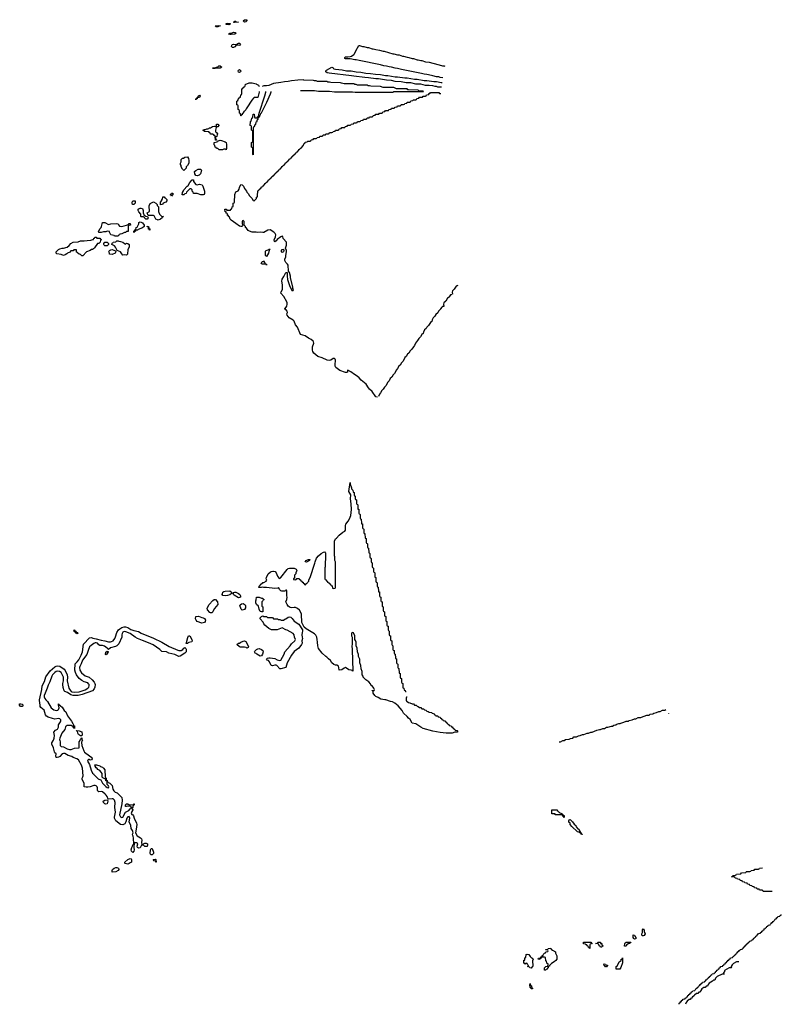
# Model space of a CAD drawing. Header units: inches. Extents: x 2397558 to 2568646, y 256209 to 449595.
# Tile 80 of 85: x 2556109 to 2568646, y 354990 to 371190. Entities that reach past the tile are written whole.
import ezdxf

# ---------------------------------------------------------------- set-up
doc = ezdxf.new("R2010")
doc.units = ezdxf.units.IN
doc.header["$MEASUREMENT"] = 0
for name, color, linetype in [('C5355', 7, 'Continuous'), ('C5356', 7, 'Continuous'), ('C5357', 7, 'Continuous'), ('C5365', 7, 'Continuous'), ('C5366', 7, 'Continuous'), ('C5367', 7, 'Continuous')]:
    doc.layers.add(name, color=color, linetype=linetype)

msp = doc.modelspace()

# ---------------------------------------------------------------- linework, layer by layer
at = {"layer": 'C5355', "color": 6}
msp.add_lwpolyline([(2556541, 360000), (2556566, 359970), (2556625, 359870), (2556670, 359836), (2556710, 359825), (2556738, 359830), (2556750, 359838), (2556761, 359870), (2556756, 359896), (2556748, 359912), (2556747, 359933), (2556752, 359928), (2556752, 359912), (2556770, 359911), (2556779, 359899), (2556810, 359879), (2556844, 359824), (2556870, 359800), (2556897, 359737), (2556961, 359650), (2556985, 359610), (2556994, 359586), (2556994, 359574), (2557011, 359570), (2557014, 359530), (2557010, 359526), (2557002, 359542), (2556990, 359546), (2556986, 359566), (2556974, 359566), (2556955, 359575), (2556890, 359578), (2556872, 359568), (2556864, 359556), (2556850, 359510), (2556803, 359450), (2556770, 359370), (2556766, 359346), (2556768, 359328), (2556778, 359310), (2556776, 359250), (2556790, 359231), (2556830, 359224), (2556890, 359195), (2556930, 359182), (2556956, 359184), (2557010, 359202), (2557086, 359210), (2557089, 359250), (2557086, 359310), (2557106, 359330), (2557110, 359354), (2557122, 359358), (2557130, 359374), (2557131, 359351), (2557142, 359330), (2557135, 359325), (2557125, 359295), (2557130, 359250), (2557163, 359163), (2557179, 359139), (2557201, 359121), (2557298, 359050), (2557302, 359030), (2557294, 359010), (2557271, 359009), (2557256, 359016), (2557244, 359016), (2557231, 359009), (2557228, 358990), (2557257, 358937), (2557284, 358844), (2557310, 358792), (2557323, 358783), (2557331, 358770), (2557401, 358701), (2557410, 358694), (2557445, 358685), (2557474, 358630), (2557530, 358571), (2557550, 358558), (2557570, 358554), (2557575, 358570), (2557570, 358586), (2557549, 358609), (2557547, 358667), (2557530, 358669), (2557529, 358689), (2557518, 358698), (2557510, 358698), (2557476, 358716), (2557469, 358729), (2557469, 358790), (2557449, 358810), (2557430, 358838), (2557396, 358856), (2557386, 358870), (2557370, 358878), (2557350, 358908), (2557349, 358930), (2557374, 358930), (2557430, 358911), (2557441, 358901), (2557470, 358891), (2557490, 358875), (2557511, 358850), (2557514, 358734), (2557520, 358720), (2557531, 358710), (2557531, 358691), (2557538, 358678), (2557550, 358674), (2557551, 358651), (2557564, 358644), (2557570, 358645), (2557576, 358636), (2557591, 358630), (2557630, 358591), (2557643, 358530), (2557660, 358500), (2557683, 358483), (2557712, 358470), (2557791, 358390), (2557798, 358350), (2557793, 358287), (2557753, 358110), (2557770, 358076), (2557790, 358063), (2557809, 358071), (2557850, 358150), (2557904, 358176), (2557930, 358205), (2557947, 358213), (2557946, 358246), (2557890, 358249), (2557870, 358242), (2557850, 358246), (2557849, 358271), (2557869, 358290), (2557891, 358290), (2557914, 358274), (2557930, 358271), (2557978, 358278), (2557986, 358274), (2557986, 358286), (2557994, 358290), (2557994, 358270), (2557972, 358248), (2557970, 358226), (2557958, 358222), (2557954, 358210), (2557964, 358204), (2557971, 358190), (2557955, 358165), (2557946, 358130), (2557955, 358115), (2557970, 358106), (2557983, 358090), (2557993, 358050), (2558031, 357970), (2558036, 357950), (2558028, 357870), (2558015, 357810), (2558044, 357764), (2558098, 357730), (2558115, 357710), (2558121, 357690), (2558112, 357650), (2558118, 357618), (2558130, 357614), (2558142, 357618), (2558148, 357632), (2558170, 357642), (2558190, 357642), (2558214, 357630), (2558214, 357610), (2558210, 357588), (2558170, 357588), (2558147, 357607), (2558113, 357607), (2558090, 357564), (2558070, 357557), (2558049, 357570), (2558044, 357590), (2558055, 357630), (2558050, 357638), (2558030, 357649), (2557994, 357646), (2557991, 357570), (2557994, 357530), (2557990, 357509), (2557970, 357489), (2557950, 357508), (2557945, 357530), (2557955, 357570), (2557969, 357591), (2557970, 357614), (2557982, 357618), (2557988, 357632), (2557985, 357725), (2557977, 357757), (2557970, 357770), (2557969, 357791), (2557979, 357810), (2557967, 357850), (2557943, 357883), (2557938, 357930), (2557914, 357990), (2557921, 358050), (2557910, 358078), (2557890, 358074), (2557871, 358050), (2557859, 357990), (2557842, 357958), (2557810, 357941), (2557770, 357948), (2557693, 358010), (2557671, 358050), (2557669, 358070), (2557685, 358150), (2557676, 358230), (2557682, 358310), (2557669, 358350), (2557650, 358369), (2557630, 358373), (2557566, 358366), (2557549, 358410), (2557533, 358430), (2557516, 358450), (2557470, 358487), (2557448, 358492), (2557410, 358488), (2557395, 358495), (2557389, 358510), (2557392, 358550), (2557385, 358570), (2557370, 358585), (2557350, 358592), (2557330, 358590), (2557272, 358568), (2557230, 358561), (2557202, 358562), (2557169, 358570), (2557169, 358630), (2557139, 358690), (2557139, 358710), (2557149, 358731), (2557153, 358750), (2557144, 358876), (2557127, 358927), (2557079, 359010), (2557050, 359029), (2556990, 359053), (2556968, 359068), (2556910, 359083), (2556850, 359114), (2556830, 359115), (2556811, 359109), (2556770, 359069), (2556750, 359057), (2556729, 359049), (2556709, 359049), (2556702, 359070), (2556708, 359110), (2556690, 359128), (2556684, 359144), (2556668, 359210), (2556637, 359270), (2556637, 359290), (2556665, 359335), (2556679, 359370), (2556682, 359410), (2556674, 359470), (2556699, 359501), (2556730, 359519), (2556740, 359530), (2556750, 359550), (2556749, 359590), (2556781, 359639), (2556786, 359650), (2556785, 359670), (2556768, 359688), (2556750, 359690), (2556690, 359683), (2556650, 359690), (2556577, 359717), (2556552, 359732), (2556534, 359754), (2556512, 359832), (2556456, 359876), (2556449, 359890), (2556449, 359911), (2556434, 359990), (2556436, 360000)], dxfattribs=at)
for points in [[(2556150, 359890), (2556124, 359890), (2556109, 359910), (2556109, 359931), (2556130, 359935), (2556152, 359930), (2556165, 359910)], [(2557110, 359406), (2557078, 359430), (2557068, 359450), (2557062, 359482), (2557050, 359486), (2557047, 359493), (2557090, 359491), (2557130, 359471), (2557138, 359430), (2557130, 359406)], [(2557530, 358282), (2557510, 358289), (2557488, 358310), (2557486, 358330), (2557509, 358351), (2557554, 358354), (2557562, 358330), (2557550, 358289)], [(2558269, 357449), (2558259, 357470), (2558262, 357530), (2558273, 357553), (2558290, 357554), (2558310, 357494), (2558310, 357469), (2558290, 357449)], [(2557890, 357297), (2557846, 357306), (2557838, 357310), (2557839, 357330), (2557890, 357370), (2557930, 357387), (2557942, 357382), (2557950, 357372), (2557951, 357330), (2557930, 357315), (2557910, 357309)], [(2558350, 357329), (2558348, 357348), (2558336, 357344), (2558322, 357350), (2558304, 357370), (2558307, 357373), (2558338, 357378), (2558353, 357373), (2558354, 357330)], [(2557630, 357166), (2557629, 357189), (2557639, 357210), (2557662, 357230), (2557690, 357241), (2557710, 357243), (2557734, 357230), (2557742, 357210), (2557731, 357189), (2557690, 357169)]]:
    msp.add_lwpolyline(points, close=True, dxfattribs=at)
at = {"layer": 'C5356', "color": 6}
for points in [[(2559010, 369869), (2559008, 369890), (2559026, 369894), (2559030, 369911), (2559047, 369913), (2559050, 369934), (2559070, 369950), (2559078, 369930), (2559071, 369909), (2559033, 369907), (2559031, 369890), (2559014, 369886)], [(2559330, 369206), (2559327, 369267), (2559322, 369282), (2559310, 369286), (2559302, 369302), (2559288, 369308), (2559250, 369309), (2559247, 369327), (2559228, 369330), (2559226, 369346), (2559150, 369348), (2559126, 369370), (2559150, 369382), (2559170, 369382), (2559192, 369392), (2559208, 369392), (2559222, 369398), (2559226, 369410), (2559250, 369411), (2559286, 369430), (2559317, 369437), (2559327, 369433), (2559342, 369438), (2559348, 369452), (2559350, 369471), (2559370, 369471), (2559384, 369464), (2559390, 369448), (2559370, 369429), (2559352, 369428), (2559342, 369418), (2559331, 369370), (2559332, 369352), (2559338, 369338), (2559350, 369334), (2559358, 369318), (2559372, 369310), (2559358, 369302), (2559352, 369270), (2559338, 369262), (2559334, 369250), (2559338, 369218), (2559350, 369214), (2559350, 369206)], [(2559510, 369050), (2559497, 369057), (2559470, 369057), (2559449, 369049), (2559391, 369049), (2559369, 369069), (2559348, 369070), (2559346, 369086), (2559326, 369090), (2559322, 369122), (2559308, 369130), (2559308, 369170), (2559362, 369178), (2559367, 369193), (2559410, 369207), (2559430, 369204), (2559490, 369183), (2559508, 369168), (2559516, 369136), (2559516, 369070)], [(2558810, 368709), (2558789, 368729), (2558769, 368770), (2558768, 368790), (2558755, 368810), (2558758, 368830), (2558768, 368852), (2558768, 368892), (2558788, 368912), (2558807, 368913), (2558826, 368930), (2558870, 368932), (2558887, 368907), (2558894, 368874), (2558891, 368830), (2558871, 368790), (2558852, 368770), (2558850, 368746)], [(2559030, 368622), (2559009, 368629), (2558994, 368654), (2558989, 368691), (2559008, 368710), (2559050, 368731), (2559092, 368732), (2559102, 368710), (2559085, 368655), (2559066, 368634), (2559050, 368629)], [(2559030, 368471), (2559070, 368483), (2559090, 368481), (2559111, 368471), (2559125, 368450), (2559152, 368370), (2559154, 368350), (2559154, 368330), (2559144, 368316), (2559130, 368309), (2559090, 368309), (2559030, 368329), (2558970, 368328), (2558966, 368350), (2558948, 368370), (2558946, 368390), (2558930, 368406), (2558910, 368406), (2558880, 368380), (2558854, 368350), (2558851, 368329), (2558830, 368326), (2558810, 368308), (2558790, 368306), (2558786, 368310), (2558787, 368347), (2558808, 368372), (2558809, 368391), (2558866, 368450), (2558880, 368460), (2558910, 368511), (2558950, 368554), (2558970, 368554), (2558972, 368530), (2559010, 368478)], [(2558430, 368146), (2558426, 368150), (2558428, 368190), (2558447, 368213), (2558450, 368234), (2558462, 368238), (2558467, 368273), (2558490, 368274), (2558498, 368258), (2558510, 368254), (2558530, 368234), (2558531, 368209), (2558514, 368190), (2558471, 368169), (2558464, 368156), (2558450, 368148)], [(2558610, 368288), (2558602, 368302), (2558586, 368310), (2558602, 368318), (2558610, 368334), (2558630, 368334), (2558632, 368308), (2558618, 368302)], [(2557990, 368149), (2557968, 368150), (2557959, 368170), (2557962, 368190), (2557970, 368211), (2558010, 368212), (2558011, 368170)], [(2558210, 367909), (2558188, 367910), (2558166, 367930), (2558162, 367942), (2558150, 367946), (2558110, 367946), (2558106, 367950), (2558106, 367990), (2558070, 368029), (2558061, 368050), (2558062, 368070), (2558077, 368083), (2558090, 368091), (2558110, 368091), (2558130, 368082), (2558141, 368050), (2558142, 368010), (2558153, 367987), (2558153, 367973), (2558174, 367970), (2558178, 367958), (2558213, 367953), (2558222, 367930)], [(2558450, 367954), (2558470, 367954), (2558474, 367950), (2558458, 367942), (2558454, 367930), (2558430, 367909), (2558390, 367893), (2558377, 367897), (2558350, 367910), (2558323, 367963), (2558310, 367969), (2558227, 367967), (2558209, 368010), (2558248, 368032), (2558242, 368130), (2558255, 368165), (2558310, 368191), (2558350, 368172), (2558372, 368150), (2558373, 368133), (2558392, 368110), (2558393, 368033), (2558412, 367990)], [(2557570, 367822), (2557610, 367831), (2557710, 367836), (2557731, 367830), (2557735, 367815), (2557750, 367792), (2557790, 367785), (2557870, 367812), (2557902, 367818), (2557910, 367834), (2557930, 367834), (2557931, 367809), (2557898, 367802), (2557893, 367787), (2557893, 367707), (2557870, 367706), (2557852, 367688), (2557833, 367687), (2557792, 367668), (2557758, 367662), (2557754, 367650), (2557738, 367642), (2557730, 367626), (2557670, 367626), (2557662, 367642), (2557610, 367648), (2557586, 367694), (2557586, 367706), (2557550, 367708), (2557530, 367702), (2557490, 367702), (2557450, 367689), (2557410, 367686), (2557409, 367710), (2557419, 367721), (2557429, 367751), (2557449, 367770), (2557458, 367790), (2557470, 367852), (2557485, 367855), (2557509, 367851)], [(2557990, 367688), (2557986, 367690), (2557986, 367710), (2558002, 367718), (2558010, 367734), (2558022, 367738), (2558029, 367771), (2558042, 367778), (2558068, 367830), (2558069, 367851), (2558090, 367862), (2558110, 367858), (2558130, 367846), (2558158, 367810), (2558158, 367790), (2558130, 367766), (2558061, 367739), (2558050, 367729), (2558032, 367728), (2558018, 367722), (2558014, 367710), (2557998, 367702)], [(2558250, 367728), (2558242, 367742), (2558230, 367746), (2558228, 367768), (2558222, 367782), (2558210, 367786), (2558210, 367794), (2558232, 367790), (2558238, 367758), (2558252, 367750), (2558254, 367730)], [(2557390, 367594), (2557430, 367594), (2557438, 367578), (2557450, 367574), (2557450, 367566), (2557438, 367562), (2557432, 367530), (2557411, 367509), (2557392, 367508), (2557343, 367437), (2557322, 367418), (2557310, 367409), (2557290, 367409), (2557267, 367393), (2557211, 367369), (2557150, 367306), (2557130, 367306), (2557110, 367326), (2557086, 367330), (2557066, 367350), (2557062, 367362), (2557047, 367367), (2557042, 367402), (2557030, 367406), (2556998, 367402), (2556990, 367386), (2556950, 367386), (2556933, 367367), (2556894, 367350), (2556884, 367336), (2556860, 367320), (2556830, 367309), (2556790, 367324), (2556720, 367340), (2556708, 367348), (2556708, 367368), (2556748, 367410), (2556770, 367421), (2556806, 367430), (2556830, 367431), (2556890, 367450), (2556926, 367474), (2556953, 367507), (2556990, 367531), (2557070, 367534), (2557110, 367551), (2557170, 367550), (2557219, 367559), (2557279, 367561), (2557313, 367573), (2557327, 367573), (2557330, 367594), (2557342, 367598), (2557346, 367610), (2557353, 367613), (2557370, 367614), (2557378, 367598)], [(2557510, 367469), (2557500, 367480), (2557494, 367490), (2557495, 367505), (2557509, 367531), (2557550, 367531), (2557572, 367510), (2557572, 367490), (2557550, 367469)], [(2557850, 367494), (2557870, 367512), (2557892, 367510), (2557911, 367490), (2557911, 367450), (2557891, 367410), (2557882, 367330), (2557870, 367318), (2557830, 367322), (2557810, 367318), (2557790, 367338), (2557769, 367370), (2557715, 367395), (2557689, 367449), (2557669, 367469), (2557628, 367490), (2557630, 367514), (2557642, 367518), (2557648, 367532), (2557690, 367534), (2557710, 367554), (2557730, 367554), (2557744, 367544), (2557770, 367542), (2557807, 367527), (2557834, 367510)], [(2557630, 367329), (2557586, 367330), (2557586, 367350), (2557578, 367370), (2557590, 367391), (2557610, 367405), (2557630, 367411), (2557685, 367385), (2557692, 367372), (2557682, 367350)], [(2559490, 361709), (2559454, 361714), (2559444, 361730), (2559446, 361750), (2559456, 361770), (2559470, 361784), (2559490, 361790), (2559570, 361791), (2559594, 361770), (2559594, 361750), (2559571, 361729), (2559530, 361714)], [(2559710, 361677), (2559639, 361719), (2559629, 361730), (2559626, 361750), (2559634, 361766), (2559650, 361773), (2559669, 361771), (2559711, 361751), (2559734, 361730), (2559746, 361710), (2559743, 361690), (2559730, 361681)], [(2559249, 361429), (2559237, 361437), (2559202, 361482), (2559198, 361510), (2559230, 361568), (2559287, 361633), (2559310, 361650), (2559330, 361648), (2559367, 361610), (2559371, 361570), (2559316, 361504), (2559294, 361466), (2559290, 361450), (2559270, 361430)], [(2559770, 361476), (2559753, 361490), (2559734, 361550), (2559736, 361564), (2559763, 361577), (2559790, 361582), (2559820, 361560), (2559828, 361550), (2559829, 361511), (2559810, 361487)], [(2559110, 361263), (2559029, 361290), (2559012, 361310), (2559005, 361330), (2559010, 361370), (2559055, 361375), (2559110, 361354), (2559131, 361351), (2559150, 361338), (2559167, 361310), (2559163, 361290), (2559150, 361274), (2559130, 361264)], [(2557050, 361084), (2557041, 361090), (2557039, 361099), (2557022, 361110), (2557019, 361119), (2557002, 361130), (2557008, 361150), (2557017, 361137), (2557031, 361130), (2557038, 361118), (2557056, 361110), (2557065, 361090)], [(2558850, 360926), (2558849, 360930), (2558858, 360942), (2558876, 361024), (2558890, 361050), (2558911, 361051), (2558943, 360990), (2558950, 360966), (2558945, 360955), (2558895, 360945), (2558880, 360940), (2558870, 360929)], [(2559850, 360852), (2559839, 360859), (2559810, 360867), (2559745, 360865), (2559729, 360870), (2559686, 360910), (2559710, 360932), (2559730, 360932), (2559749, 360951), (2559790, 360967), (2559811, 360971), (2559830, 360958), (2559870, 360890), (2559874, 360870), (2559870, 360861)], [(2557530, 360742), (2557523, 360743), (2557522, 360750), (2557530, 360782), (2557550, 360798), (2557574, 360790), (2557560, 360780), (2557542, 360750)]]:
    msp.add_lwpolyline(points, close=True, dxfattribs=at)
for points in [[(2560000, 369909), (2559970, 369909), (2559960, 369900), (2559933, 369867), (2559850, 369738), (2559836, 369724), (2559830, 369708), (2559810, 369686), (2559798, 369682), (2559790, 369648), (2559774, 369646), (2559770, 369626), (2559758, 369622), (2559754, 369610), (2559747, 369607), (2559742, 369642), (2559726, 369650), (2559726, 369690), (2559722, 369702), (2559706, 369710), (2559706, 369770), (2559702, 369782), (2559686, 369790), (2559686, 369850), (2559702, 369858), (2559710, 369894), (2559722, 369898), (2559730, 369914), (2559742, 369918), (2559750, 369954), (2559762, 369958), (2559766, 369970), (2559767, 370000)], [(2560000, 369503), (2559998, 369502), (2559990, 369466), (2559978, 369462), (2559970, 369426), (2559958, 369422), (2559954, 369410), (2559954, 368970), (2559950, 368966), (2559946, 368970), (2559946, 369070), (2559942, 369082), (2559926, 369090), (2559926, 369170), (2559942, 369178), (2559946, 369190), (2559946, 369350), (2559942, 369362), (2559926, 369370), (2559926, 369430), (2559922, 369442), (2559906, 369450), (2559907, 369507), (2559910, 369514), (2559922, 369518), (2559928, 369572), (2559942, 369578), (2559946, 369590), (2559950, 369634), (2559970, 369634), (2559973, 369593), (2559978, 369578), (2560000, 369575)], [(2560000, 367692), (2559935, 367695), (2559890, 367710), (2559870, 367723), (2559841, 367761), (2559829, 367770), (2559828, 367788), (2559806, 367810), (2559806, 367870), (2559790, 367886), (2559778, 367882), (2559774, 367870), (2559774, 367830), (2559782, 367810), (2559772, 367790), (2559750, 367789), (2559730, 367793), (2559670, 367839), (2559590, 367889), (2559575, 367910), (2559563, 367943), (2559549, 367950), (2559547, 367967), (2559529, 367970), (2559528, 367988), (2559522, 368002), (2559510, 368006), (2559506, 368026), (2559490, 368028), (2559486, 368070), (2559490, 368074), (2559510, 368074), (2559518, 368058), (2559530, 368054), (2559570, 368054), (2559582, 368058), (2559587, 368073), (2559602, 368078), (2559606, 368110), (2559622, 368118), (2559626, 368130), (2559626, 368170), (2559642, 368178), (2559646, 368190), (2559650, 368314), (2559670, 368356), (2559706, 368374), (2559721, 368399), (2559730, 368431), (2559750, 368476), (2559770, 368472), (2559791, 368451), (2559810, 368412), (2559845, 368370), (2559851, 368351), (2559871, 368331), (2559892, 368290), (2559931, 368251), (2559950, 368214), (2559970, 368212), (2559980, 368220), (2560000, 368243)], [(2560000, 361587), (2559998, 361590), (2559997, 361630), (2560000, 361644)], [(2556436, 360000), (2556475, 360170), (2556481, 360230), (2556519, 360301), (2556541, 360379), (2556610, 360477), (2556690, 360544), (2556710, 360554), (2556730, 360558), (2556770, 360552), (2556842, 360502), (2556860, 360480), (2556889, 360410), (2556894, 360370), (2556893, 360310), (2556920, 360190), (2556938, 360158), (2556959, 360139), (2556970, 360132), (2557010, 360125), (2557090, 360130), (2557190, 360163), (2557231, 360189), (2557248, 360210), (2557253, 360230), (2557251, 360250), (2557244, 360264), (2557230, 360278), (2557170, 360297), (2557130, 360320), (2557091, 360350), (2557047, 360410), (2557028, 360450), (2557018, 360490), (2557020, 360590), (2557055, 360625), (2557081, 360659), (2557123, 360737), (2557144, 360790), (2557162, 360918), (2557259, 361021), (2557290, 361027), (2557316, 361016), (2557370, 361005), (2557450, 360979), (2557511, 360970), (2557570, 360954), (2557607, 360953), (2557623, 360957), (2557647, 360973), (2557674, 361010), (2557686, 361034), (2557710, 361110), (2557735, 361150), (2557758, 361170), (2557790, 361189), (2557830, 361200), (2557850, 361201), (2557890, 361191), (2557939, 361159), (2557990, 361138), (2558065, 361125), (2558110, 361097), (2558310, 361015), (2558447, 360947), (2558570, 360876), (2558710, 360817), (2558730, 360810), (2558770, 360810), (2558793, 360827), (2558810, 360851), (2558830, 360861), (2558846, 360846), (2558850, 360832), (2558852, 360810), (2558848, 360790), (2558830, 360769), (2558750, 360720), (2558730, 360712), (2558664, 360744), (2558567, 360770), (2558527, 360787), (2558450, 360796), (2558415, 360830), (2558304, 360904), (2558230, 360940), (2558130, 360974), (2558050, 361010), (2558012, 361030), (2557929, 361090), (2557858, 361118), (2557830, 361122), (2557809, 361111), (2557795, 361090), (2557790, 361070), (2557792, 361028), (2557739, 360921), (2557710, 360890), (2557685, 360875), (2557607, 360853), (2557570, 360828), (2557550, 360850), (2557503, 360883), (2557470, 360896), (2557430, 360892), (2557410, 360906), (2557390, 360930), (2557370, 360937), (2557350, 360936), (2557330, 360928), (2557284, 360896), (2557261, 360870), (2557236, 360810), (2557217, 360743), (2557146, 360654), (2557124, 360590), (2557099, 360550), (2557095, 360530), (2557101, 360490), (2557125, 360445), (2557190, 360395), (2557254, 360374), (2557303, 360330), (2557338, 360290), (2557349, 360270), (2557352, 360250), (2557348, 360210), (2557338, 360182), (2557310, 360150), (2557140, 360090), (2557070, 360073), (2556990, 360071), (2556950, 360080), (2556898, 360118), (2556855, 360135), (2556841, 360150), (2556823, 360203), (2556817, 360250), (2556817, 360270), (2556828, 360312), (2556828, 360370), (2556805, 360430), (2556790, 360452), (2556767, 360467), (2556730, 360470), (2556710, 360466), (2556688, 360452), (2556649, 360411), (2556636, 360390), (2556604, 360296), (2556578, 360242), (2556564, 360190), (2556527, 360110), (2556514, 360070), (2556514, 360050), (2556522, 360022), (2556541, 360000)], [(2560000, 360760), (2559987, 360770), (2559975, 360790), (2559981, 360799), (2560000, 360820)]]:
    msp.add_lwpolyline(points, dxfattribs=at)
at = {"layer": 'C5357', "color": 6}
for points in [[(2559645, 371145), (2559629, 371150), (2559643, 371157), (2559650, 371170), (2559673, 371153), (2559710, 371149)], [(2559810, 371150), (2559788, 371170), (2559809, 371190), (2559851, 371190), (2559850, 371169), (2559830, 371153)], [(2559370, 371070), (2559346, 371070), (2559329, 371090), (2559390, 371096), (2559414, 371090), (2559394, 371086)], [(2559550, 371104), (2559510, 371109), (2559509, 371130), (2559530, 371135), (2559574, 371130), (2559570, 371110)], [(2559570, 370944), (2559549, 370950), (2559566, 370970), (2559607, 370973), (2559630, 370984), (2559658, 370978), (2559671, 370970), (2559650, 370950), (2559591, 370949)], [(2559730, 370765), (2559671, 370769), (2559650, 370744), (2559630, 370734), (2559610, 370735), (2559595, 370750), (2559599, 370770), (2559610, 370781), (2559630, 370790), (2559662, 370782), (2559670, 370774), (2559682, 370778), (2559686, 370790), (2559710, 370803), (2559725, 370805), (2559730, 370806), (2559746, 370790)], [(2559410, 370394), (2559385, 370395), (2559370, 370390), (2559286, 370390), (2559328, 370392), (2559342, 370398), (2559346, 370410), (2559370, 370416), (2559390, 370431), (2559412, 370430), (2559436, 370410)], [(2559730, 370319), (2559710, 370324), (2559705, 370350), (2559710, 370358), (2559730, 370371), (2559751, 370350), (2559746, 370330)]]:
    msp.add_lwpolyline(points, close=True, dxfattribs=at)
msp.add_lwpolyline([(2559767, 370000), (2559768, 370052), (2559782, 370058), (2559790, 370074), (2559802, 370078), (2559810, 370094), (2559822, 370098), (2559829, 370131), (2559847, 370133), (2559889, 370151), (2559934, 370150), (2560000, 370133)], dxfattribs=at)
at = {"layer": 'C5365', "color": 6}
for points in [[(2562473, 360000), (2562473, 359993), (2562478, 359978), (2562490, 359974), (2562510, 359954), (2562530, 359952), (2562570, 359932), (2562590, 359932), (2562610, 359914), (2562634, 359910), (2562653, 359893), (2562670, 359892), (2562690, 359874), (2562710, 359872), (2562730, 359854), (2562754, 359850), (2562773, 359833), (2562794, 359830), (2562813, 359813), (2562834, 359810), (2562850, 359794), (2562890, 359792), (2562898, 359778), (2562934, 359770), (2562938, 359758), (2562954, 359750), (2562958, 359738), (2562990, 359734), (2562998, 359718), (2563030, 359714), (2563038, 359698), (2563054, 359690), (2563058, 359678), (2563073, 359673), (2563078, 359658), (2563110, 359654), (2563118, 359638), (2563134, 359630), (2563138, 359618), (2563154, 359610), (2563158, 359598), (2563173, 359593), (2563178, 359578), (2563210, 359574), (2563218, 359558), (2563230, 359554), (2563238, 359538), (2563254, 359530), (2563258, 359518), (2563273, 359513), (2563278, 359498), (2563310, 359494), (2563314, 359490), (2563314, 359470), (2563270, 359468), (2563231, 359449), (2563130, 359450), (2563030, 359460), (2562910, 359482), (2562749, 359530), (2562710, 359550), (2562630, 359602), (2562570, 359618), (2562536, 359676), (2562510, 359697), (2562486, 359726), (2562430, 359780), (2562404, 359824), (2562339, 359899), (2562285, 359945), (2562244, 359964), (2562213, 359970), (2562137, 359997), (2562120, 360000)], [(2564990, 359309), (2565014, 359310), (2565051, 359329), (2565074, 359330), (2565092, 359348), (2565152, 359350), (2565175, 359365), (2565212, 359370), (2565231, 359389), (2565274, 359390), (2565310, 359409), (2565334, 359410), (2565371, 359429), (2565394, 359430), (2565451, 359449), (2565474, 359450), (2565511, 359469), (2565534, 359470), (2565610, 359498), (2565651, 359509), (2565670, 359509), (2565711, 359529), (2565734, 359530), (2565770, 359549), (2565790, 359549), (2565851, 359569), (2565870, 359569), (2565890, 359582), (2565911, 359589), (2565930, 359589), (2565941, 359599), (2565970, 359609), (2565994, 359610), (2566004, 359616), (2566054, 359630), (2566090, 359648), (2566130, 359649), (2566141, 359659), (2566194, 359670), (2566230, 359689), (2566250, 359689), (2566290, 359708), (2566334, 359710), (2566370, 359728), (2566390, 359729), (2566430, 359748), (2566471, 359749), (2566490, 359762), (2566530, 359769), (2566550, 359782), (2566591, 359789), (2566630, 359808), (2566650, 359808), (2566693, 359827), (2566730, 359828), (2566748, 359843)], [(2566788, 359772), (2566787, 359767), (2566791, 359767)], [(2568495, 356846), (2568350, 356846), (2568342, 356862), (2568330, 356866), (2568290, 356866), (2568282, 356882), (2568250, 356886), (2568242, 356902), (2568207, 356907), (2568202, 356922), (2568170, 356926), (2568162, 356942), (2568130, 356946), (2568122, 356962), (2568087, 356967), (2568082, 356982), (2568047, 356987), (2568042, 357002), (2568010, 357006), (2568002, 357022), (2567967, 357027), (2567962, 357042), (2567927, 357047), (2567922, 357062), (2567887, 357067), (2567882, 357082), (2567870, 357086), (2567830, 357086), (2567826, 357090), (2567842, 357098), (2567848, 357112), (2567890, 357114), (2567902, 357118), (2567910, 357132), (2567970, 357134), (2567982, 357138), (2567990, 357152), (2568062, 357158), (2568066, 357170), (2568073, 357173), (2568130, 357174), (2568142, 357178), (2568148, 357192), (2568202, 357198), (2568208, 357212), (2568270, 357214), (2568282, 357218), (2568290, 357232), (2568339, 357234)], [(2566966, 354990), (2566966, 355010), (2566982, 355018), (2566990, 355034), (2567002, 355038), (2567006, 355050), (2567022, 355058), (2567030, 355074), (2567062, 355078), (2567066, 355090), (2567082, 355098), (2567086, 355110), (2567102, 355118), (2567110, 355134), (2567122, 355138), (2567126, 355150), (2567142, 355158), (2567150, 355174), (2567162, 355178), (2567170, 355194), (2567182, 355198), (2567190, 355214), (2567222, 355218), (2567226, 355230), (2567242, 355238), (2567246, 355250), (2567262, 355258), (2567266, 355270), (2567282, 355278), (2567286, 355290), (2567302, 355298), (2567310, 355314), (2567322, 355318), (2567326, 355330), (2567342, 355338), (2567350, 355354), (2567382, 355358), (2567386, 355370), (2567402, 355378), (2567406, 355390), (2567422, 355398), (2567426, 355410), (2567442, 355418), (2567446, 355430), (2567462, 355438), (2567466, 355450), (2567482, 355458), (2567486, 355470), (2567502, 355478), (2567506, 355490), (2567542, 355498), (2567546, 355510), (2567562, 355518), (2567570, 355534), (2567582, 355538), (2567586, 355550), (2567602, 355558), (2567606, 355570), (2567622, 355578), (2567630, 355594), (2567642, 355598), (2567650, 355614), (2567682, 355618), (2567686, 355630), (2567702, 355638), (2567706, 355650), (2567722, 355658), (2567730, 355674), (2567742, 355678), (2567750, 355694), (2567762, 355698), (2567770, 355714), (2567782, 355718), (2567790, 355734), (2567802, 355738), (2567810, 355754), (2567842, 355758), (2567846, 355770), (2567862, 355778), (2567866, 355790), (2567882, 355798), (2567886, 355810), (2567902, 355818), (2567910, 355834), (2567922, 355838), (2567930, 355854), (2567942, 355858), (2567950, 355874), (2567962, 355878), (2567970, 355894), (2568002, 355898), (2568006, 355910), (2568022, 355918), (2568026, 355930), (2568042, 355938), (2568050, 355954), (2568062, 355958), (2568070, 355974), (2568082, 355978), (2568086, 355990), (2568102, 355998), (2568106, 356010), (2568122, 356018), (2568126, 356030), (2568162, 356038), (2568166, 356050), (2568182, 356058), (2568186, 356070), (2568202, 356078), (2568206, 356090), (2568222, 356098), (2568226, 356110), (2568242, 356118), (2568250, 356134), (2568262, 356138), (2568270, 356154), (2568302, 356158), (2568306, 356170), (2568322, 356178), (2568330, 356194), (2568342, 356198), (2568346, 356210), (2568362, 356218), (2568366, 356230), (2568382, 356238), (2568386, 356250), (2568402, 356258), (2568406, 356270), (2568422, 356278), (2568430, 356294), (2568462, 356298), (2568466, 356310), (2568482, 356318), (2568490, 356334), (2568502, 356338), (2568510, 356354), (2568522, 356358), (2568526, 356370), (2568542, 356378), (2568546, 356390), (2568562, 356398), (2568570, 356414), (2568582, 356418), (2568590, 356434), (2568622, 356438), (2568626, 356450), (2568642, 356458), (2568646, 356470), (2568646, 356470)], [(2567948, 355688), (2567910, 355688), (2567858, 355662), (2567850, 355649), (2567838, 355642), (2567822, 355610), (2567822, 355602), (2567831, 355591)], [(2567708, 355488), (2567670, 355488), (2567591, 355449), (2567562, 355418), (2567550, 355388), (2567530, 355386), (2567514, 355370), (2567460, 355340), (2567442, 355318), (2567431, 355289), (2567410, 355288), (2567391, 355269), (2567370, 355268), (2567338, 355242), (2567321, 355219), (2567311, 355189), (2567290, 355188), (2567271, 355169), (2567250, 355168), (2567218, 355142), (2567211, 355130), (2567185, 355115), (2567170, 355089), (2567153, 355087), (2567151, 355069), (2567130, 355068), (2567098, 355042), (2567081, 355019), (2567071, 354990)], [(2567828, 355588), (2567790, 355588), (2567712, 355548), (2567710, 355528), (2567692, 355510), (2567694, 355494), (2567711, 355491)]]:
    msp.add_lwpolyline(points, dxfattribs=at)
for points in [[(2565070, 358066), (2565062, 358082), (2565050, 358086), (2565042, 358102), (2565030, 358106), (2564933, 358107), (2564926, 358110), (2564922, 358122), (2564910, 358126), (2564870, 358126), (2564869, 358191), (2564954, 358190), (2564958, 358178), (2564974, 358170), (2564978, 358158), (2564990, 358154), (2564998, 358138), (2565034, 358130), (2565038, 358118), (2565054, 358110), (2565058, 358098), (2565070, 358094), (2565074, 358070)], [(2565370, 357786), (2565350, 357788), (2565346, 357806), (2565326, 357810), (2565322, 357822), (2565289, 357829), (2565196, 357916), (2565169, 357949), (2565168, 357970), (2565150, 357988), (2565148, 358010), (2565156, 358024), (2565170, 358032), (2565210, 357991), (2565235, 357955), (2565262, 357930), (2565271, 357911), (2565298, 357878), (2565311, 357870), (2565322, 357842), (2565334, 357830), (2565338, 357818), (2565350, 357814), (2565354, 357794), (2565370, 357792)], [(2566230, 356062), (2566218, 356070), (2566209, 356091), (2566210, 356134), (2566232, 356130), (2566233, 356113), (2566251, 356090), (2566250, 356068)], [(2566370, 356115), (2566358, 356118), (2566348, 356130), (2566349, 356150), (2566364, 356170), (2566362, 356218), (2566370, 356232), (2566391, 356210), (2566391, 356190), (2566403, 356150), (2566390, 356124)], [(2565490, 355906), (2565482, 355922), (2565470, 355926), (2565466, 355946), (2565448, 355950), (2565446, 355966), (2565426, 355970), (2565422, 355982), (2565390, 355986), (2565390, 356014), (2565509, 356011), (2565514, 356010), (2565518, 355998), (2565534, 355990), (2565498, 355982), (2565494, 355970), (2565494, 355910)], [(2565668, 355928), (2565662, 355942), (2565646, 355950), (2565642, 355982), (2565627, 355987), (2565586, 355990), (2565622, 355998), (2565626, 356010), (2565671, 356010), (2565672, 355992), (2565690, 355991), (2565691, 355971), (2565698, 355958), (2565712, 355950), (2565698, 355942), (2565690, 355929)], [(2566067, 355947), (2566069, 355989), (2566076, 356004), (2566090, 356012), (2566170, 356014), (2566170, 356008), (2566154, 356006), (2566152, 355990), (2566130, 355988), (2566098, 355962), (2566090, 355949)], [(2564530, 355586), (2564506, 355590), (2564502, 355602), (2564488, 355608), (2564466, 355610), (2564482, 355618), (2564486, 355630), (2564467, 355647), (2564462, 355662), (2564450, 355666), (2564438, 355662), (2564430, 355646), (2564422, 355662), (2564410, 355666), (2564410, 355714), (2564422, 355718), (2564427, 355753), (2564442, 355758), (2564449, 355811), (2564463, 355817), (2564490, 355811), (2564515, 355775), (2564535, 355755), (2564551, 355750), (2564555, 355735), (2564562, 355730), (2564553, 355707), (2564557, 355623), (2564550, 355606), (2564538, 355602)], [(2564749, 355549), (2564749, 355591), (2564770, 355614), (2564802, 355618), (2564806, 355650), (2564788, 355668), (2564782, 355702), (2564768, 355708), (2564762, 355762), (2564750, 355766), (2564710, 355766), (2564698, 355762), (2564694, 355750), (2564678, 355742), (2564670, 355728), (2564646, 355730), (2564647, 355747), (2564686, 355754), (2564688, 355770), (2564708, 355772), (2564710, 355791), (2564727, 355793), (2564730, 355814), (2564750, 355834), (2564762, 355838), (2564770, 355854), (2564802, 355858), (2564806, 355870), (2564802, 355882), (2564770, 355886), (2564766, 355890), (2564802, 355898), (2564806, 355910), (2564850, 355911), (2564859, 355899), (2564881, 355881), (2564931, 355851), (2564932, 355830), (2564953, 355787), (2564952, 355732), (2564935, 355710), (2564910, 355689), (2564861, 355659), (2564832, 355628), (2564830, 355618), (2564822, 355618), (2564811, 355609), (2564811, 355590), (2564795, 355585), (2564791, 355570), (2564778, 355562), (2564770, 355550)], [(2565990, 355568), (2565930, 355569), (2565929, 355611), (2565942, 355618), (2565978, 355690), (2566008, 355712), (2566009, 355731), (2566026, 355734), (2566030, 355752), (2566031, 355670), (2566005, 355595)], [(2565750, 355606), (2565742, 355622), (2565730, 355626), (2565726, 355650), (2565730, 355654), (2565750, 355652), (2565758, 355638), (2565792, 355630), (2565778, 355622), (2565770, 355608)], [(2564530, 355246), (2564522, 355262), (2564510, 355266), (2564506, 355310), (2564510, 355332), (2564514, 355330), (2564518, 355298), (2564533, 355293), (2564538, 355258), (2564553, 355253), (2564550, 355246)]]:
    msp.add_lwpolyline(points, close=True, dxfattribs=at)
at = {"layer": 'C5366', "color": 6}
for points in [[(2560051, 370000), (2560030, 369909), (2560000, 369909)], [(2560241, 370000), (2560230, 369962), (2560170, 369829), (2560082, 369650), (2560075, 369645), (2560070, 369626), (2560062, 369618), (2560050, 369586), (2560038, 369582), (2560032, 369568), (2560030, 369546), (2560018, 369542), (2560010, 369506), (2560000, 369503)], [(2560000, 369575), (2560010, 369574), (2560022, 369578), (2560026, 369590), (2560042, 369598), (2560050, 369654), (2560145, 369935), (2560160, 370000)], [(2560000, 368243), (2560006, 368250), (2560008, 368272), (2560022, 368278), (2560026, 368290), (2560027, 368373), (2560042, 368378), (2560047, 368393), (2560062, 368398), (2560067, 368413), (2560082, 368418), (2560087, 368433), (2560102, 368438), (2560107, 368453), (2560122, 368458), (2560127, 368473), (2560142, 368478), (2560147, 368493), (2560162, 368498), (2560167, 368513), (2560182, 368518), (2560187, 368533), (2560202, 368538), (2560207, 368553), (2560222, 368558), (2560227, 368573), (2560242, 368578), (2560247, 368593), (2560262, 368598), (2560267, 368613), (2560282, 368618), (2560287, 368633), (2560302, 368638), (2560307, 368653), (2560322, 368658), (2560327, 368673), (2560342, 368678), (2560347, 368693), (2560362, 368698), (2560367, 368713), (2560382, 368718), (2560387, 368733), (2560402, 368738), (2560407, 368753), (2560422, 368758), (2560427, 368773), (2560442, 368778), (2560447, 368793), (2560462, 368798), (2560467, 368813), (2560482, 368818), (2560487, 368833), (2560502, 368838), (2560507, 368853), (2560522, 368858), (2560527, 368873), (2560542, 368878), (2560547, 368893), (2560562, 368898), (2560567, 368913), (2560582, 368918), (2560587, 368933), (2560602, 368938), (2560607, 368953), (2560622, 368958), (2560627, 368973), (2560642, 368978), (2560647, 368993), (2560662, 368998), (2560667, 369013), (2560682, 369018), (2560687, 369033), (2560702, 369038), (2560707, 369053), (2560722, 369058), (2560727, 369073), (2560742, 369078), (2560747, 369093), (2560762, 369098), (2560767, 369113), (2560782, 369118), (2560786, 369150), (2560802, 369158), (2560807, 369173), (2560842, 369178), (2560850, 369194), (2560890, 369194), (2560902, 369198), (2560907, 369213), (2560942, 369218), (2560950, 369234), (2560990, 369234), (2561002, 369238), (2561007, 369253), (2561042, 369258), (2561050, 369274), (2561090, 369274), (2561102, 369278), (2561107, 369293), (2561142, 369298), (2561150, 369314), (2561190, 369314), (2561202, 369318), (2561210, 369334), (2561250, 369334), (2561262, 369338), (2561267, 369353), (2561302, 369358), (2561310, 369374), (2561350, 369374), (2561362, 369378), (2561367, 369393), (2561402, 369398), (2561410, 369414), (2561450, 369414), (2561462, 369418), (2561467, 369433), (2561502, 369438), (2561510, 369454), (2561550, 369454), (2561562, 369458), (2561567, 369473), (2561602, 369478), (2561610, 369494), (2561650, 369494), (2561662, 369498), (2561670, 369514), (2561710, 369514), (2561722, 369518), (2561727, 369533), (2561762, 369538), (2561770, 369554), (2561810, 369554), (2561822, 369558), (2561827, 369573), (2561862, 369578), (2561870, 369594), (2561910, 369594), (2561922, 369598), (2561927, 369613), (2561962, 369618), (2561970, 369634), (2562010, 369634), (2562022, 369638), (2562030, 369654), (2562070, 369654), (2562082, 369658), (2562087, 369673), (2562122, 369678), (2562130, 369694), (2562170, 369694), (2562182, 369698), (2562187, 369713), (2562222, 369718), (2562230, 369734), (2562270, 369734), (2562282, 369738), (2562287, 369753), (2562322, 369758), (2562330, 369774), (2562370, 369774), (2562382, 369778), (2562390, 369794), (2562430, 369794), (2562442, 369798), (2562447, 369813), (2562482, 369818), (2562490, 369834), (2562530, 369834), (2562542, 369838), (2562547, 369853), (2562582, 369858), (2562590, 369874), (2562630, 369874), (2562642, 369878), (2562647, 369893), (2562682, 369898), (2562690, 369914), (2562730, 369914), (2562742, 369918), (2562750, 369934), (2562790, 369934), (2562802, 369938), (2562807, 369953), (2562842, 369958), (2562847, 369973), (2562862, 369978), (2562870, 369994), (2563010, 369992), (2563018, 369978), (2563030, 369974), (2563040, 369974)], [(2561629, 370000), (2561650, 369997), (2561930, 369999), (2562030, 369995), (2562250, 369998), (2562255, 370000)], [(2561998, 364978), (2561970, 364985), (2561914, 365074), (2561870, 365109), (2561850, 365134), (2561815, 365195), (2561730, 365258), (2561696, 365296), (2561664, 365324), (2561620, 365350), (2561558, 365398), (2561510, 365422), (2561504, 365416), (2561505, 365390), (2561490, 365383), (2561470, 365385), (2561378, 365418), (2561315, 365470), (2561304, 365490), (2561301, 365510), (2561307, 365590), (2561303, 365603), (2561293, 365613), (2561270, 365617), (2561231, 365590), (2561210, 365585), (2561170, 365590), (2561087, 365627), (2561015, 365650), (2560950, 365706), (2560934, 365730), (2560930, 365750), (2560932, 365808), (2560950, 365870), (2560947, 365890), (2560940, 365900), (2560910, 365927), (2560864, 365950), (2560810, 365986), (2560733, 366013), (2560684, 366130), (2560648, 366168), (2560627, 366230), (2560610, 366247), (2560544, 366284), (2560514, 366330), (2560509, 366350), (2560516, 366370), (2560515, 366395), (2560490, 366422), (2560466, 366430), (2560480, 366440), (2560505, 366475), (2560513, 366510), (2560511, 366531), (2560505, 366550), (2560456, 366636), (2560410, 366690), (2560414, 366710), (2560434, 366750), (2560435, 366765), (2560434, 366830), (2560426, 366890), (2560430, 366922), (2560457, 366963), (2560490, 367031), (2560512, 367030), (2560511, 366970), (2560516, 366916), (2560550, 366814), (2560590, 366734), (2560610, 366734), (2560615, 366750), (2560606, 366770), (2560608, 366790), (2560569, 366949), (2560569, 366970), (2560550, 367028), (2560535, 367055), (2560530, 367150), (2560517, 367170), (2560490, 367193), (2560475, 367230), (2560476, 367250), (2560489, 367290), (2560489, 367311), (2560504, 367370), (2560502, 367390), (2560486, 367430), (2560488, 367448), (2560500, 367480), (2560504, 367510), (2560499, 367530), (2560445, 367590), (2560442, 367622), (2560430, 367628), (2560410, 367617), (2560346, 367574), (2560330, 367549), (2560310, 367535), (2560303, 367543), (2560299, 367570), (2560323, 367617), (2560328, 367650), (2560314, 367674), (2560293, 367693), (2560230, 367730), (2560195, 367725), (2560131, 367690), (2560110, 367687), (2560070, 367694), (2560030, 367690), (2560000, 367692)], [(2563329, 366809), (2563318, 366818), (2563296, 366804), (2563263, 366757), (2563236, 366730), (2563228, 366708), (2563234, 366675)], [(2563226, 366665), (2563210, 366669), (2563199, 366661), (2563179, 366630), (2563178, 366622), (2563154, 366606), (2563122, 366558), (2563093, 366530), (2563088, 366508), (2563091, 366471)], [(2563089, 366469), (2563070, 366469), (2563059, 366461), (2563035, 366430), (2563035, 366425), (2563005, 366395), (2562991, 366369), (2562959, 366341), (2562941, 366310), (2562915, 366285), (2562898, 366250), (2562895, 366225), (2562872, 366208), (2562840, 366160), (2562811, 366130), (2562801, 366110), (2562775, 366085), (2562756, 366050), (2562751, 366029), (2562730, 366009), (2562707, 365970), (2562678, 365942), (2562658, 365910), (2562624, 365870), (2562611, 365829), (2562590, 365809), (2562565, 365770), (2562537, 365743), (2562514, 365706), (2562493, 365687), (2562471, 365649), (2562450, 365630), (2562423, 365570), (2562397, 365543), (2562373, 365507), (2562353, 365487), (2562330, 365450), (2562310, 365430), (2562281, 365370), (2562255, 365345), (2562233, 365307), (2562210, 365286), (2562190, 365250), (2562162, 365218), (2562141, 365170), (2562115, 365145), (2562093, 365110), (2562072, 365088), (2562050, 365050), (2562030, 365030), (2562015, 364990)], [(2562120, 360000), (2562052, 360012), (2562010, 360037), (2561970, 360053), (2561953, 360070), (2561930, 360109), (2561927, 360147), (2561909, 360150), (2561910, 360154), (2561946, 360154), (2561948, 360170), (2561938, 360190), (2561910, 360228), (2561897, 360237), (2561883, 360263), (2561856, 360296), (2561809, 360330), (2561766, 360370), (2561766, 360390), (2561748, 360410), (2561747, 360467), (2561728, 360510), (2561727, 360567), (2561708, 360610), (2561707, 360667), (2561688, 360710), (2561687, 360747), (2561668, 360790), (2561667, 360847), (2561648, 360890), (2561647, 360947), (2561636, 360976), (2561626, 360990), (2561626, 361050), (2561602, 361102), (2561590, 361106), (2561578, 361102), (2561574, 361090), (2561574, 361050), (2561582, 361030), (2561582, 360910), (2561578, 360890), (2561585, 360830), (2561592, 360470), (2561586, 360470), (2561582, 360482), (2561568, 360488), (2561530, 360493), (2561490, 360523), (2561470, 360529), (2561450, 360522), (2561410, 360493), (2561368, 360490), (2561364, 360530), (2561355, 360555), (2561330, 360569), (2561309, 360569), (2561279, 360579), (2561250, 360609), (2561225, 360645), (2561190, 360672), (2561163, 360703), (2561150, 360710), (2561090, 360768), (2561030, 360844), (2561016, 360890), (2561013, 360950), (2561004, 360990), (2561002, 361030), (2560985, 361065), (2560965, 361085), (2560910, 361120), (2560824, 361165), (2560794, 361194), (2560752, 361272), (2560746, 361410), (2560737, 361437), (2560715, 361475), (2560683, 361503), (2560650, 361519), (2560630, 361521), (2560590, 361514), (2560559, 361520), (2560530, 361541), (2560510, 361569), (2560493, 361610), (2560509, 361650), (2560515, 361690), (2560509, 361711), (2560507, 361787), (2560502, 361802), (2560490, 361806), (2560485, 361795), (2560471, 361789), (2560426, 361786), (2560410, 361793), (2560393, 361810), (2560370, 361846), (2560364, 361836), (2560310, 361832), (2560171, 361849), (2560129, 361849), (2560110, 361855), (2560090, 361849), (2560048, 361850), (2560049, 361870), (2560062, 361878), (2560069, 361890), (2560110, 361931), (2560130, 361931), (2560168, 361952), (2560178, 361970), (2560169, 361989), (2560170, 362014), (2560199, 362070), (2560230, 362098), (2560250, 362110), (2560277, 362117), (2560290, 362118), (2560316, 362110), (2560330, 362090), (2560353, 362033), (2560370, 362011), (2560390, 361998), (2560410, 362011), (2560514, 362146), (2560530, 362159), (2560550, 362166), (2560626, 362165), (2560662, 362150), (2560672, 362130), (2560654, 362090), (2560654, 362070), (2560634, 362050), (2560634, 362010), (2560614, 361990), (2560618, 361978), (2560650, 361974), (2560662, 361978), (2560670, 361994), (2560710, 361994), (2560718, 361978), (2560733, 361973), (2560738, 361958), (2560753, 361953), (2560758, 361938), (2560773, 361933), (2560778, 361918), (2560793, 361913), (2560798, 361898), (2560810, 361894), (2560822, 361898), (2560827, 361913), (2560842, 361918), (2560846, 361930), (2560867, 361953), (2560868, 361972), (2560890, 362014), (2560969, 362250), (2560972, 362270), (2560996, 362330), (2561030, 362370), (2561070, 362405), (2561110, 362431), (2561130, 362436), (2561138, 362430), (2561143, 362410), (2561141, 362310), (2561136, 362270), (2561138, 362190), (2561132, 362170), (2561134, 361990), (2561138, 361978), (2561153, 361973), (2561158, 361958), (2561173, 361953), (2561178, 361938), (2561193, 361933), (2561198, 361918), (2561213, 361913), (2561218, 361898), (2561233, 361893), (2561238, 361878), (2561253, 361873), (2561258, 361838), (2561270, 361834), (2561302, 361838), (2561306, 361850), (2561308, 362170), (2561306, 362270), (2561298, 362290), (2561298, 362350), (2561289, 362370), (2561289, 362609), (2561310, 362650), (2561322, 362658), (2561370, 362710), (2561430, 362760), (2561463, 362777), (2561470, 362790), (2561470, 362870), (2561476, 362890), (2561519, 362941), (2561541, 362979), (2561560, 363030), (2561573, 363130), (2561566, 363226), (2561553, 363307), (2561562, 363370), (2561530, 363430), (2561550, 363574), (2561552, 363550), (2561574, 363490), (2561574, 363470), (2561594, 363450), (2561598, 363418), (2561614, 363410), (2561614, 363370), (2561618, 363358), (2561634, 363350), (2561634, 363310), (2561638, 363298), (2561652, 363292), (2561654, 363230), (2561658, 363218), (2561670, 363214), (2561673, 363207), (2561674, 363150), (2561678, 363138), (2561690, 363134), (2561693, 363127), (2561694, 363070), (2561698, 363058), (2561710, 363054), (2561713, 363047), (2561714, 362990), (2561718, 362978), (2561730, 362974), (2561733, 362967), (2561734, 362910), (2561738, 362898), (2561750, 362894), (2561753, 362887), (2561754, 362830), (2561758, 362818), (2561770, 362814), (2561773, 362807), (2561774, 362750), (2561778, 362738), (2561790, 362734), (2561793, 362727), (2561794, 362670), (2561798, 362658), (2561810, 362654), (2561813, 362647), (2561814, 362590), (2561818, 362578), (2561830, 362574), (2561833, 362567), (2561834, 362510), (2561838, 362498), (2561850, 362494), (2561853, 362487), (2561854, 362430), (2561858, 362418), (2561870, 362414), (2561873, 362407), (2561874, 362350), (2561878, 362338), (2561890, 362334), (2561893, 362327), (2561894, 362270), (2561898, 362258), (2561910, 362254), (2561913, 362247), (2561914, 362190), (2561918, 362178), (2561930, 362174), (2561933, 362167), (2561934, 362110), (2561938, 362098), (2561950, 362094), (2561953, 362087), (2561954, 362030), (2561958, 362018), (2561970, 362014), (2561973, 362007), (2561974, 361950), (2561978, 361938), (2561990, 361934), (2561993, 361927), (2561994, 361870), (2561998, 361858), (2562010, 361854), (2562013, 361847), (2562014, 361790), (2562018, 361778), (2562030, 361774), (2562033, 361767), (2562034, 361710), (2562038, 361698), (2562054, 361690), (2562054, 361630), (2562058, 361618), (2562074, 361610), (2562074, 361550), (2562078, 361538), (2562094, 361530), (2562094, 361470), (2562098, 361458), (2562114, 361450), (2562114, 361390), (2562118, 361378), (2562134, 361370), (2562134, 361310), (2562138, 361298), (2562154, 361290), (2562154, 361230), (2562158, 361218), (2562174, 361210), (2562174, 361150), (2562178, 361138), (2562194, 361130), (2562194, 361070), (2562198, 361058), (2562214, 361050), (2562214, 360990), (2562218, 360978), (2562234, 360970), (2562234, 360910), (2562238, 360898), (2562254, 360890), (2562254, 360830), (2562258, 360818), (2562274, 360810), (2562274, 360770), (2562278, 360758), (2562292, 360752), (2562294, 360690), (2562298, 360678), (2562310, 360674), (2562313, 360667), (2562314, 360610), (2562318, 360598), (2562330, 360594), (2562333, 360587), (2562334, 360530), (2562338, 360518), (2562350, 360514), (2562353, 360507), (2562354, 360450), (2562358, 360438), (2562370, 360434), (2562373, 360427), (2562374, 360370), (2562378, 360358), (2562394, 360350), (2562394, 360290), (2562398, 360278), (2562414, 360270), (2562414, 360210), (2562418, 360198), (2562434, 360190), (2562438, 360158), (2562453, 360153), (2562458, 360138), (2562470, 360134)], [(2560000, 361644), (2560010, 361691), (2560054, 361690), (2560090, 361672), (2560114, 361670), (2560118, 361658), (2560134, 361650), (2560118, 361642), (2560114, 361630), (2560094, 361610), (2560093, 361553), (2560098, 361538), (2560112, 361530), (2560114, 361470), (2560110, 361446), (2560090, 361446), (2560089, 361449), (2560070, 361455), (2560050, 361489), (2560038, 361538), (2560010, 361569), (2560000, 361587)], [(2560000, 360820), (2560010, 360830), (2560030, 360841), (2560050, 360846), (2560092, 360830), (2560112, 360810), (2560118, 360790), (2560107, 360750), (2560090, 360726), (2560070, 360719), (2560012, 360750), (2560000, 360760)], [(2562490, 360046), (2562478, 360042), (2562473, 360027), (2562473, 360000)]]:
    msp.add_lwpolyline(points, dxfattribs=at)
for points in [[(2560170, 367294), (2560154, 367310), (2560158, 367382), (2560166, 367390), (2560199, 367401), (2560210, 367411), (2560230, 367414), (2560227, 367407), (2560213, 367407), (2560218, 367398), (2560203, 367350), (2560190, 367319)], [(2560430, 367359), (2560419, 367370), (2560421, 367390), (2560430, 367411), (2560450, 367414), (2560454, 367410), (2560458, 367390), (2560450, 367368)], [(2560170, 367149), (2560167, 367167), (2560106, 367170), (2560094, 367174), (2560084, 367190), (2560106, 367210), (2560126, 367214), (2560130, 367222), (2560152, 367172), (2560174, 367170), (2560174, 367150)], [(2560830, 362264), (2560808, 362268), (2560822, 362290), (2560866, 362310), (2560891, 362310), (2560882, 362298), (2560882, 362290)], [(2560130, 361372), (2560170, 361372), (2560190, 361354), (2560270, 361352), (2560290, 361334), (2560351, 361331), (2560364, 361324), (2560390, 361322), (2560413, 361313), (2560450, 361312), (2560472, 361328), (2560490, 361331), (2560530, 361358), (2560550, 361363), (2560570, 361358), (2560597, 361337), (2560630, 361293), (2560706, 361245), (2560763, 361150), (2560765, 361130), (2560758, 361110), (2560755, 361070), (2560757, 361030), (2560764, 361010), (2560755, 360970), (2560758, 360930), (2560751, 360910), (2560705, 360850), (2560625, 360795), (2560583, 360737), (2560514, 360606), (2560490, 360530), (2560410, 360510), (2560389, 360510), (2560344, 360564), (2560330, 360570), (2560310, 360570), (2560270, 360561), (2560250, 360563), (2560224, 360624), (2560204, 360644), (2560183, 360650), (2560170, 360670), (2560190, 360684), (2560210, 360691), (2560230, 360691), (2560310, 360681), (2560350, 360656), (2560384, 360644), (2560410, 360651), (2560463, 360750), (2560476, 360790), (2560564, 360890), (2560581, 360919), (2560638, 360970), (2560648, 360990), (2560633, 361033), (2560629, 361070), (2560610, 361092), (2560510, 361146), (2560489, 361149), (2560430, 361184), (2560349, 361149), (2560252, 361152), (2560210, 361173), (2560147, 361227), (2560130, 361250), (2560118, 361278), (2560069, 361330), (2560070, 361351), (2560090, 361371), (2560110, 361382)]]:
    msp.add_lwpolyline(points, close=True, dxfattribs=at)
at = {"layer": 'C5367', "color": 6}
for points in [[(2563077, 370232), (2563030, 370241), (2563010, 370249), (2562972, 370252), (2562910, 370269), (2562886, 370270), (2562811, 370289), (2562770, 370293), (2562726, 370306), (2562392, 370372), (2562330, 370389), (2562292, 370392), (2562230, 370409), (2562192, 370412), (2562150, 370425), (2562106, 370430), (2562046, 370446), (2561696, 370516), (2561650, 370529), (2561626, 370530), (2561547, 370547), (2561470, 370547), (2561464, 370550), (2561459, 370570), (2561470, 370578), (2561510, 370577), (2561550, 370585), (2561570, 370592), (2561610, 370619), (2561621, 370630), (2561640, 370680), (2561690, 370766), (2561705, 370765), (2561750, 370751), (2561774, 370750), (2561830, 370731), (2561850, 370731), (2561910, 370711), (2561930, 370711), (2561970, 370698), (2562030, 370691), (2562090, 370671), (2562110, 370671), (2562250, 370631), (2562270, 370631), (2562330, 370611), (2562354, 370610), (2562410, 370591), (2562430, 370591), (2562490, 370571), (2562514, 370570), (2562570, 370551), (2562590, 370551), (2562650, 370531), (2562670, 370531), (2562710, 370518), (2562730, 370518), (2562790, 370498), (2562850, 370491), (2562990, 370451), (2563014, 370450), (2563070, 370431), (2563094, 370430), (2563105, 370426)], [(2563055, 370081), (2563050, 370082), (2562990, 370082), (2562970, 370089), (2562949, 370089), (2562910, 370102), (2562850, 370109), (2562789, 370109), (2562710, 370129), (2562629, 370129), (2562550, 370149), (2562469, 370149), (2562390, 370169), (2562290, 370173), (2562230, 370189), (2562146, 370194), (2562016, 370216), (2561970, 370216), (2561850, 370236), (2561790, 370239), (2561610, 370261), (2561570, 370269), (2561206, 370310), (2561170, 370317), (2561150, 370330), (2561149, 370350), (2561160, 370360), (2561249, 370410), (2561264, 370404), (2561272, 370390), (2561283, 370383), (2561310, 370376), (2561415, 370365), (2561489, 370351), (2561566, 370346), (2561650, 370331), (2561726, 370326), (2561809, 370311), (2561886, 370306), (2561969, 370291), (2562046, 370286), (2562129, 370271), (2562171, 370271), (2562289, 370251), (2562331, 370251), (2562449, 370231), (2562490, 370231), (2562609, 370211), (2562650, 370211), (2562769, 370191), (2562810, 370191), (2562929, 370171), (2562971, 370171), (2563050, 370156), (2563066, 370155)], [(2562255, 370000), (2562270, 370006), (2562750, 370006), (2562754, 370010), (2562750, 370014), (2562690, 370014), (2562678, 370018), (2562670, 370032), (2562510, 370034), (2562498, 370038), (2562490, 370051), (2562310, 370054), (2562268, 370072), (2562090, 370074), (2562048, 370092), (2561890, 370094), (2561870, 370102), (2561844, 370104), (2561828, 370112), (2561670, 370114), (2561650, 370122), (2561624, 370124), (2561608, 370132), (2561450, 370134), (2561430, 370142), (2561404, 370144), (2561388, 370152), (2561230, 370154), (2561210, 370162), (2561184, 370164), (2561168, 370172), (2561010, 370174), (2560990, 370182), (2560964, 370184), (2560948, 370192), (2560786, 370194), (2560778, 370198), (2560690, 370196), (2560584, 370184), (2560528, 370172), (2560470, 370170), (2560410, 370155), (2560290, 370138), (2560211, 370109), (2560170, 370103), (2560130, 370103), (2560102, 370090)], [(2560000, 370133), (2560010, 370130), (2560041, 370110), (2560051, 370090)], [(2560053, 370010), (2560051, 370000)], [(2560160, 370000), (2560163, 370010)], [(2560244, 370010), (2560241, 370000)], [(2560730, 370025), (2560965, 370025), (2561030, 370012), (2561210, 370016), (2561290, 370004), (2561590, 370005), (2561629, 370000)]]:
    msp.add_lwpolyline(points, dxfattribs=at)

doc.saveas('drawing.dxf')
